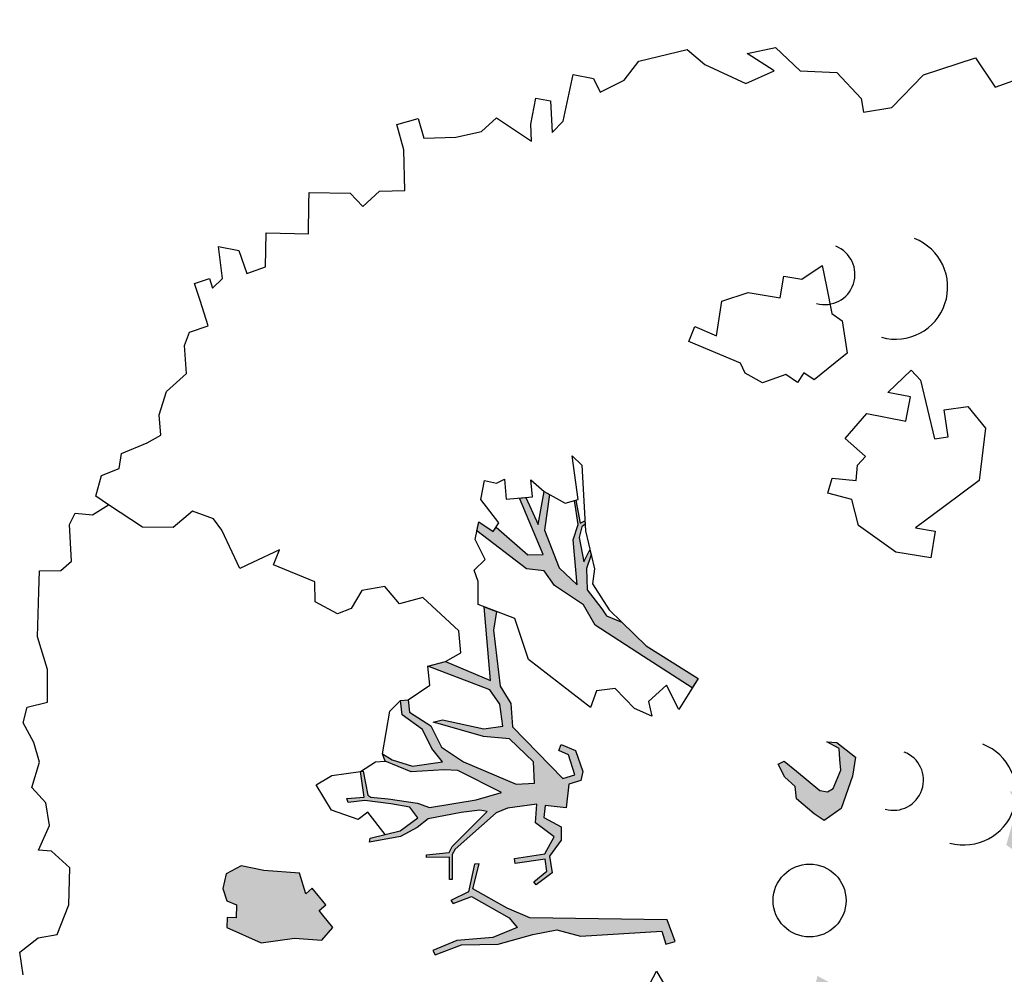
# Model space of a CAD drawing. Header units: feet. Extents: x 1377751 to 1381179, y 448542 to 452320.
# Tile 42 of 135: x 1377929 to 1377942, y 449057 to 449070. Entities that reach past the tile are written whole.
import ezdxf

# ---------------------------------------------------------------- set-up
doc = ezdxf.new("R2010")
doc.units = ezdxf.units.FT
doc.header["$MEASUREMENT"] = 0
for name, color, linetype in [('MA- HONEY LOCUST TREE', 3, 'Continuous'), ('TREE', 3, 'Continuous'), ('VG_P_Cells', 3, 'Continuous')]:
    doc.layers.add(name, color=color, linetype=linetype)

# ---------------------------------------------------------------- blocks, each defined once
blk = doc.blocks.new('HONEY LOCUST')
at = {"layer": 'MA- HONEY LOCUST TREE'}
h = blk.add_hatch(color=256, dxfattribs=at)
h.dxf.hatch_style = 1
edge = h.paths.add_edge_path()
edge.add_line((-0.074, -1.867), (-0.35, -3.729))
edge.add_line((-0.35, -3.729), (-0.52, -4.017))
edge.add_line((-0.52, -4.017), (-0.848, -4.448))
edge.add_line((-0.848, -4.448), (-1.173, -4.317))
edge.add_line((-1.173, -4.317), (-1.18, -4.383))
edge.add_line((-1.18, -4.383), (-0.814, -4.514))
edge.add_line((-0.814, -4.514), (-0.728, -4.771))
edge.add_line((-0.728, -4.771), (-0.682, -4.746))
edge.add_line((-0.682, -4.746), (-0.744, -4.483))
edge.add_line((-0.744, -4.483), (-0.385, -4.008))
edge.add_line((-0.385, -4.008), (-0.24, -3.918))
edge.add_line((-0.24, -3.918), (-0.149, -4.267))
edge.add_line((-0.149, -4.267), (-0.175, -4.763))
edge.add_line((-0.175, -4.763), (-0.08, -5.104))
edge.add_line((-0.08, -5.104), (-0.016, -5.084))
edge.add_line((-0.016, -5.084), (-0.105, -4.708))
edge.add_line((-0.105, -4.708), (-0.049, -4.207))
edge.add_line((-0.049, -4.207), (-0.118, -3.719))
edge.add_line((-0.118, -3.719), (-0.135, -3.383))
edge.add_line((-0.135, -3.383), (-0.006, -3.071))
edge.add_line((-0.006, -3.071), (0.071, -1.959))
edge.add_line((0.071, -1.959), (0.257, -1.927))
edge.add_line((0.257, -1.927), (0.234, -1.797))
edge.add_line((0.234, -1.797), (-0.074, -1.867))
edge = h.paths.add_edge_path()
edge.add_line((-4.328, -3.7), (-3.551, -3.71))
edge.add_line((-3.551, -3.71), (-3.297, -3.598))
edge.add_line((-3.297, -3.598), (-2.977, -3.617))
edge.add_line((-2.977, -3.617), (-2.183, -3.028))
edge.add_line((-2.183, -3.028), (-2.214, -2.855))
edge.add_line((-2.214, -2.855), (-2.496, -2.906))
edge.add_line((-2.496, -2.906), (-2.571, -3.031))
edge.add_line((-2.571, -3.031), (-2.647, -2.986))
edge.add_line((-2.647, -2.986), (-2.54, -2.806))
edge.add_line((-2.54, -2.806), (-2.242, -2.743))
edge.add_line((-2.242, -2.743), (-2.126, -2.787))
edge.add_line((-2.126, -2.787), (-2.098, -2.955))
edge.add_line((-2.098, -2.955), (-1.777, -3.035))
edge.add_line((-1.777, -3.035), (-1.847, -3.317))
edge.add_line((-1.847, -3.317), (-1.688, -3.357))
edge.add_line((-1.688, -3.357), (-1.528, -3.136))
edge.add_line((-1.528, -3.136), (-1.348, -3.16))
edge.add_line((-1.348, -3.16), (-1.152, -3.348))
edge.add_line((-1.152, -3.348), (-0.923, -3.344))
edge.add_line((-0.923, -3.344), (-0.787, -3.584))
edge.add_line((-0.787, -3.584), (-0.831, -3.609))
edge.add_line((-0.831, -3.609), (-0.953, -3.41))
edge.add_line((-0.953, -3.41), (-1.121, -3.412))
edge.add_line((-1.121, -3.412), (-1.115, -3.828))
edge.add_line((-1.115, -3.828), (-1.184, -3.829))
edge.add_line((-1.184, -3.829), (-1.19, -3.407))
edge.add_line((-1.19, -3.407), (-1.407, -3.252))
edge.add_line((-1.407, -3.252), (-1.565, -3.412))
edge.add_line((-1.565, -3.412), (-1.631, -3.479))
edge.add_line((-1.631, -3.479), (-1.881, -3.427))
edge.add_line((-1.881, -3.427), (-1.882, -3.834))
edge.add_line((-1.882, -3.834), (-1.836, -3.995))
edge.add_line((-1.836, -3.995), (-1.416, -4.617))
edge.add_line((-1.416, -4.617), (-1.35, -4.671))
edge.add_line((-1.35, -4.671), (-1.012, -4.713))
edge.add_line((-1.012, -4.713), (-1.017, -4.75))
edge.add_line((-1.017, -4.75), (-1.318, -4.712))
edge.add_line((-1.318, -4.712), (-1.357, -5.022))
edge.add_line((-1.357, -5.022), (-1.393, -5.017))
edge.add_line((-1.393, -5.017), (-1.385, -4.708))
edge.add_line((-1.385, -4.708), (-1.459, -4.653))
edge.add_line((-1.459, -4.653), (-1.871, -4.116))
edge.add_line((-1.871, -4.116), (-1.902, -4.214))
edge.add_line((-1.902, -4.214), (-1.907, -4.471))
edge.add_line((-1.907, -4.471), (-1.881, -4.93))
edge.add_line((-1.881, -4.93), (-1.783, -5.095))
edge.add_line((-1.783, -5.095), (-1.689, -5.337))
edge.add_line((-1.689, -5.337), (-1.67, -5.769))
edge.add_line((-1.67, -5.769), (-1.722, -5.754))
edge.add_line((-1.722, -5.754), (-1.767, -5.331))
edge.add_line((-1.767, -5.331), (-1.911, -5.069))
edge.add_line((-1.911, -5.069), (-2.073, -5.157))
edge.add_line((-2.073, -5.157), (-2.153, -5.409))
edge.add_line((-2.153, -5.409), (-2.243, -5.757))
edge.add_line((-2.243, -5.757), (-2.246, -5.987))
edge.add_line((-2.246, -5.987), (-2.304, -5.997))
edge.add_line((-2.304, -5.997), (-2.291, -5.762))
edge.add_line((-2.291, -5.762), (-2.646, -5.766))
edge.add_line((-2.646, -5.766), (-2.646, -5.729))
edge.add_line((-2.646, -5.729), (-2.311, -5.706))
edge.add_line((-2.311, -5.706), (-2.278, -5.67))
edge.add_line((-2.278, -5.67), (-2.222, -5.437))
edge.add_line((-2.222, -5.437), (-2.11, -5.047))
edge.add_line((-2.11, -5.047), (-2.029, -4.89))
edge.add_line((-2.029, -4.89), (-2.051, -4.242))
edge.add_line((-2.051, -4.242), (-2.105, -3.886))
edge.add_line((-2.105, -3.886), (-2.483, -4.439))
edge.add_line((-2.483, -4.439), (-2.516, -4.623))
edge.add_line((-2.516, -4.623), (-2.551, -5.076))
edge.add_line((-2.551, -5.076), (-2.74, -5.411))
edge.add_line((-2.74, -5.411), (-2.844, -5.435))
edge.add_line((-2.844, -5.435), (-2.746, -5.315))
edge.add_line((-2.746, -5.315), (-2.623, -5.049))
edge.add_line((-2.623, -5.049), (-2.627, -4.631))
edge.add_line((-2.627, -4.631), (-2.831, -4.752))
edge.add_line((-2.831, -4.752), (-3.106, -4.845))
edge.add_line((-3.106, -4.845), (-3.342, -5.097))
edge.add_line((-3.342, -5.097), (-3.537, -5.09))
edge.add_line((-3.537, -5.09), (-3.533, -4.986))
edge.add_line((-3.533, -4.986), (-3.365, -4.992))
edge.add_line((-3.365, -4.992), (-3.139, -4.727))
edge.add_line((-3.139, -4.727), (-2.828, -4.621))
edge.add_line((-2.828, -4.621), (-2.591, -4.346))
edge.add_line((-2.591, -4.346), (-2.192, -3.672))
edge.add_line((-2.192, -3.672), (-2.171, -3.422))
edge.add_line((-2.171, -3.422), (-2.463, -3.397))
edge.add_line((-2.463, -3.397), (-2.819, -3.681))
edge.add_line((-2.819, -3.681), (-2.901, -4.03))
edge.add_line((-2.901, -4.03), (-3.13, -4.562))
edge.add_line((-3.13, -4.562), (-3.184, -4.688))
edge.add_line((-3.184, -4.688), (-3.2, -4.558))
edge.add_line((-3.2, -4.558), (-3.004, -4.012))
edge.add_line((-3.004, -4.012), (-3.004, -3.748))
edge.add_line((-3.004, -3.748), (-3.308, -3.748))
edge.add_line((-3.308, -3.748), (-3.52, -3.86))
edge.add_line((-3.52, -3.86), (-3.955, -4.657))
edge.add_line((-3.955, -4.657), (-3.989, -4.411))
edge.add_line((-3.989, -4.411), (-3.646, -3.834))
edge.add_line((-3.646, -3.834), (-4.66, -3.783))
edge.add_line((-4.66, -3.783), (-4.574, -3.625))
edge.add_line((-4.574, -3.625), (-4.328, -3.7))
edge = h.paths.add_edge_path()
edge.add_line((-2.206, 0.627), (-2.178, 0.765))
edge.add_line((-2.178, 0.765), (-1.943, 0.991))
edge.add_line((-1.943, 0.991), (-1.689, 0.913))
edge.add_line((-1.689, 0.913), (-1.273, 0.7))
edge.add_line((-1.273, 0.7), (-1.139, 0.447))
edge.add_line((-1.139, 0.447), (-1.246, 0.324))
edge.add_line((-1.246, 0.324), (-1.482, 0.112))
edge.add_line((-1.482, 0.112), (-1.654, 0.117))
edge.add_line((-1.654, 0.117), (-1.798, -0.009))
edge.add_line((-1.798, -0.009), (-1.988, -0.074))
edge.add_line((-1.988, -0.074), (-2.018, 0.014))
edge.add_line((-2.018, 0.014), (-1.858, 0.163))
edge.add_line((-1.858, 0.163), (-1.555, 0.445))
edge.add_line((-1.555, 0.445), (-1.524, 0.546))
edge.add_line((-1.524, 0.546), (-1.556, 0.63))
edge.add_line((-1.556, 0.63), (-1.794, 0.766))
edge.add_line((-1.794, 0.766), (-1.942, 0.775))
edge.add_line((-1.942, 0.775), (-2.093, 0.784))
edge.add_line((-2.093, 0.784), (-2.206, 0.627))
edge = h.paths.add_edge_path()
edge.add_line((0.961, 0.076), (1.125, 0.303))
edge.add_line((1.125, 0.303), (1.497, 0.09))
edge.add_line((1.497, 0.09), (1.752, -0.111))
edge.add_line((1.752, -0.111), (1.752, -0.274))
edge.add_line((1.752, -0.274), (1.499, -0.274))
edge.add_line((1.499, -0.274), (1.304, -0.064))
edge.add_line((1.304, -0.064), (1.344, -0.301))
edge.add_line((1.344, -0.301), (1.259, -0.347))
edge.add_line((1.259, -0.347), (1.202, -0.012))
edge.add_line((1.202, -0.012), (0.961, 0.076))
edge = h.paths.add_edge_path()
edge.add_line((2.601, 0.256), (2.739, 0.373))
edge.add_line((2.739, 0.373), (3.255, 0.433))
edge.add_line((3.255, 0.433), (3.502, 0.411))
edge.add_line((3.502, 0.411), (3.621, 0.45))
edge.add_line((3.621, 0.45), (3.589, 0.503))
edge.add_line((3.589, 0.503), (3.492, 0.445))
edge.add_line((3.492, 0.445), (3.305, 0.476))
edge.add_line((3.305, 0.476), (3.362, 0.57))
edge.add_line((3.362, 0.57), (3.752, 0.703))
edge.add_line((3.752, 0.703), (3.96, 0.827))
edge.add_line((3.96, 0.827), (4.041, 0.843))
edge.add_line((4.041, 0.843), (3.91, 0.86))
edge.add_line((3.91, 0.86), (3.555, 0.73))
edge.add_line((3.555, 0.73), (3.297, 0.667))
edge.add_line((3.297, 0.667), (3.116, 0.622))
edge.add_line((3.116, 0.622), (2.76, 0.581))
edge.add_line((2.76, 0.581), (2.601, 0.256))
edge = h.paths.add_edge_path()
edge.add_line((-1.204, 3.024), (-1.081, 3.28))
edge.add_line((-1.081, 3.28), (-1.122, 4.089))
edge.add_line((-1.122, 4.089), (-1.614, 4.744))
edge.add_line((-1.614, 4.744), (-2.16, 4.886))
edge.add_line((-2.16, 4.886), (-2.151, 4.976))
edge.add_line((-2.151, 4.976), (-2.008, 4.962))
edge.add_line((-2.008, 4.962), (-1.855, 4.901))
edge.add_line((-1.855, 4.901), (-1.66, 4.86))
edge.add_line((-1.66, 4.86), (-1.606, 4.881))
edge.add_line((-1.606, 4.881), (-1.494, 4.788))
edge.add_line((-1.494, 4.788), (-1.44, 4.69))
edge.add_line((-1.44, 4.69), (-1.215, 4.489))
edge.add_line((-1.215, 4.489), (-1.237, 4.87))
edge.add_line((-1.237, 4.87), (-1.178, 5.189))
edge.add_line((-1.178, 5.189), (-1.09, 5.173))
edge.add_line((-1.09, 5.173), (-1.082, 4.487))
edge.add_line((-1.082, 4.487), (-0.883, 4.082))
edge.add_line((-0.883, 4.082), (-0.864, 3.491))
edge.add_line((-0.864, 3.491), (-0.771, 3.242))
edge.add_line((-0.771, 3.242), (-0.595, 3.213))
edge.add_line((-0.595, 3.213), (-0.462, 3.482))
edge.add_line((-0.462, 3.482), (-0.372, 4.13))
edge.add_line((-0.372, 4.13), (-0.498, 4.612))
edge.add_line((-0.498, 4.612), (-0.463, 4.56))
edge.add_line((-0.463, 4.56), (-0.198, 4.737))
edge.add_line((-0.198, 4.737), (-0.041, 5.026))
edge.add_line((-0.041, 5.026), (0.016, 4.995))
edge.add_line((0.016, 4.995), (-0.208, 4.582))
edge.add_line((-0.208, 4.582), (-0.259, 4.383))
edge.add_line((-0.259, 4.383), (-0.196, 4.041))
edge.add_line((-0.196, 4.041), (-0.202, 3.561))
edge.add_line((-0.202, 3.561), (-0.277, 3.424))
edge.add_line((-0.277, 3.424), (-0.342, 3.024))
edge.add_line((-0.342, 3.024), (-0.477, 2.88))
edge.add_line((-0.477, 2.88), (-0.989, 3.103))
edge.add_line((-0.989, 3.103), (-1.204, 3.024))
edge = h.paths.add_edge_path()
edge.add_line((-3.183, -1.103), (-3.697, -1.708))
edge.add_line((-3.697, -1.708), (-4.208, -2.309))
edge.add_line((-4.208, -2.309), (-4.508, -2.432))
edge.add_line((-4.508, -2.432), (-4.824, -2.791))
edge.add_line((-4.824, -2.791), (-5.042, -2.903))
edge.add_line((-5.042, -2.903), (-5.101, -3.141))
edge.add_line((-5.101, -3.141), (-5.708, -3.746))
edge.add_line((-5.708, -3.746), (-5.824, -3.705))
edge.add_line((-5.824, -3.705), (-5.667, -3.526))
edge.add_line((-5.667, -3.526), (-5.72, -3.479))
edge.add_line((-5.72, -3.479), (-5.29, -3.097))
edge.add_line((-5.29, -3.097), (-5.263, -2.889))
edge.add_line((-5.263, -2.889), (-6.076, -3.109))
edge.add_line((-6.076, -3.109), (-6.072, -3.022))
edge.add_line((-6.072, -3.022), (-5.684, -2.901))
edge.add_line((-5.684, -2.901), (-6.12, -2.76))
edge.add_line((-6.12, -2.76), (-6.071, -2.695))
edge.add_line((-6.071, -2.695), (-5.592, -2.828))
edge.add_line((-5.592, -2.828), (-5.056, -2.696))
edge.add_line((-5.056, -2.696), (-4.789, -2.481))
edge.add_line((-4.789, -2.481), (-5.409, -2.452))
edge.add_line((-5.409, -2.452), (-5.608, -2.357))
edge.add_line((-5.608, -2.357), (-5.941, -2.366))
edge.add_line((-5.941, -2.366), (-5.944, -2.344))
edge.add_line((-5.944, -2.344), (-5.626, -2.33))
edge.add_line((-5.626, -2.33), (-5.647, -2.26))
edge.add_line((-5.647, -2.26), (-5.601, -2.264))
edge.add_line((-5.601, -2.264), (-5.571, -2.313))
edge.add_line((-5.571, -2.313), (-5.433, -2.367))
edge.add_line((-5.433, -2.367), (-5.09, -2.348))
edge.add_line((-5.09, -2.348), (-5.243, -2.244))
edge.add_line((-5.243, -2.244), (-5.172, -2.237))
edge.add_line((-5.172, -2.237), (-4.995, -2.325))
edge.add_line((-4.995, -2.325), (-4.706, -2.353))
edge.add_line((-4.706, -2.353), (-4.42, -2.191))
edge.add_line((-4.42, -2.191), (-4.318, -2.138))
edge.add_line((-4.318, -2.138), (-4.203, -1.943))
edge.add_line((-4.203, -1.943), (-3.837, -1.654))
edge.add_line((-3.837, -1.654), (-3.298, -1.008))
edge.add_line((-3.298, -1.008), (-3.183, -1.103))
h = blk.add_hatch(color=256, dxfattribs=at)
edge = h.paths.add_edge_path()
edge.add_line((-0.575, -6.422), (-0.761, -6.537))
edge.add_line((-0.761, -6.537), (-0.831, -6.58))
edge.add_line((-0.831, -6.58), (-0.896, -6.476))
edge.add_line((-0.896, -6.476), (-1.146, -6.631))
edge.add_line((-1.146, -6.631), (-1.084, -6.731))
edge.add_line((-1.084, -6.731), (-1.373, -6.777))
edge.add_line((-1.373, -6.777), (-1.474, -7.258))
edge.add_line((-1.474, -7.258), (-1.58, -7.558))
edge.add_line((-1.58, -7.558), (-1.497, -7.777))
edge.add_line((-1.497, -7.777), (-1.305, -7.848))
edge.add_line((-1.305, -7.848), (-1.13, -7.816))
edge.add_line((-1.13, -7.816), (-1.058, -7.689))
edge.add_line((-1.058, -7.689), (-0.883, -7.717))
edge.add_line((-0.883, -7.717), (-0.902, -7.843))
edge.add_line((-0.902, -7.843), (-0.768, -7.864))
edge.add_line((-0.768, -7.864), (-0.498, -7.426))
edge.add_line((-0.498, -7.426), (-0.498, -6.965))
edge.add_line((-0.498, -6.965), (-0.421, -6.598))
edge.add_line((-0.421, -6.598), (-0.575, -6.422))
for p, q in [((-10.802, 4.104, 17.496), (-10.93, 4.713, 17.496)), ((-11.233, 3.889, 17.496), (-10.802, 4.104, 17.496)), ((-11.099, 3.151, 17.496), (-11.233, 3.889, 17.496)), ((-6.509, 3.152, 17.496), (-6.182, 3.355, 17.496)), ((-6.182, 3.355, 17.496), (-5.482, 3.173, 17.496)), ((-10.71, 2.659, 17.496), (-11.099, 3.151, 17.496)), ((-6.507, 2.826, 17.496), (-6.509, 3.152, 17.496)), ((-5.482, 3.173, 17.496), (-5.188, 2.646, 17.496)), ((-6.132, 2.828, 17.496), (-6.507, 2.826, 17.496)), ((-6.13, 2.64, 17.496), (-6.132, 2.828, 17.496)), ((-10.697, 2.267, 17.496), (-10.71, 2.659, 17.496)), ((-6.95, 2.557, 17.496), (-6.13, 2.64, 17.496)), ((-5.188, 2.646, 17.496), (-4.951, 2.222, 17.496)), ((-7.103, 2.446, 17.496), (-6.95, 2.557, 17.496)), ((-6.844, 2.089, 17.496), (-7.103, 2.446, 17.496)), ((-4.951, 2.222, 17.496), (-4.873, 2.483, 17.496)), ((-4.873, 2.483, 17.496), (-4.518, 2.377, 17.496)), ((-6.743, 2.391, 17.496), (-6.844, 2.089, 17.496)), ((-6.422, 2.284, 17.496), (-6.743, 2.391, 17.496)), ((-4.518, 2.377, 17.496), (-4.659, 1.91, 17.496)), ((-11.284, 1.978, 17.496), (-10.889, 2.261, 17.496)), ((-10.889, 2.261, 17.496), (-10.697, 2.267, 17.496)), ((-6.595, 1.768, 17.496), (-6.422, 2.284, 17.496)), ((-11.376, 1.48, 17.496), (-11.284, 1.978, 17.496)), ((-4.659, 1.91, 17.496), (-5.086, 1.449, 17.496)), ((-6.293, 1.426, 17.496), (-6.595, 1.768, 17.496)), ((-6.017, 1.668, 17.496), (-6.293, 1.426, 17.496)), ((-6.016, 1.669, 17.496), (-6.017, 1.668, 17.496)), ((-5.908, 1.547, 17.496), (-6.016, 1.669, 17.496)), ((-8.017, 1.473, 17.496), (-7.899, 1.599, 17.496)), ((-7.899, 1.599, 17.496), (-7.453, 1.609, 17.496)), ((-7.453, 1.609, 17.496), (-7.342, 1.427, 17.496)), ((-5.705, 1.5, 17.496), (-5.908, 1.547, 17.496)), ((-5.781, 1.177, 17.496), (-5.705, 1.5, 17.496)), ((-11.737, 1.188, 17.496), (-11.376, 1.48, 17.496)), ((-8.689, 1.427, 17.496), (-8.395, 1.447, 17.496)), ((-8.541, 1.129, 17.496), (-8.689, 1.427, 17.496)), ((-8.395, 1.447, 17.496), (-8.017, 1.473, 17.496)), ((-7.342, 1.427, 17.496), (-7.148, 1.11, 17.496)), ((-5.452, 1.408, 17.496), (-5.584, 1.094, 17.496)), ((-5.086, 1.449, 17.496), (-5.452, 1.408, 17.496)), ((-11.707, 0.793, 17.496), (-11.737, 1.188, 17.496)), ((-11.423, 1.128, 17.496), (-11.707, 0.793, 17.496)), ((-11.301, 0.722, 17.496), (-11.423, 1.128, 17.496)), ((-8.615, 0.89, 17.496), (-8.541, 1.129, 17.496)), ((-7.148, 1.11, 17.496), (-7.261, 0.982, 17.496)), ((-5.584, 1.094, 17.496), (-5.781, 1.177, 17.496)), ((-7.261, 0.982, 17.496), (-7.145, 0.88, 17.496)), ((-2.178, 0.765, 17.496), (-1.943, 0.991, 17.496)), ((-1.943, 0.991, 17.496), (-1.689, 0.913, 17.496)), ((-8.324, 0.799, 17.496), (-8.615, 0.89, 17.496)), ((-7.145, 0.88, 17.496), (-7.271, 0.736, 17.496)), ((-1.689, 0.913, 17.496), (-1.273, 0.7, 17.496)), ((-11.636, 0.196, 17.496), (-11.301, 0.722, 17.496)), ((-8.456, 0.374, 17.496), (-8.324, 0.799, 17.496)), ((-7.271, 0.736, 17.496), (-7.2, 0.405, 17.496)), ((-2.093, 0.784, 17.496), (-2.206, 0.627, 17.496)), ((-2.206, 0.627, 17.496), (-2.178, 0.765, 17.496)), ((-1.942, 0.775, 17.496), (-2.093, 0.784, 17.496)), ((-1.794, 0.766, 17.496), (-1.942, 0.775, 17.496)), ((-1.556, 0.63, 17.496), (-1.794, 0.766, 17.496)), ((-1.273, 0.7, 17.496), (-1.139, 0.447, 17.496)), ((-1.524, 0.546, 17.496), (-1.556, 0.63, 17.496)), ((-1.555, 0.445, 17.496), (-1.524, 0.546, 17.496)), ((-1.858, 0.163, 17.496), (-1.555, 0.445, 17.496)), ((-1.139, 0.447, 17.496), (-1.246, 0.324, 17.496)), ((-8.385, 0, 17.496), (-8.456, 0.374, 17.496)), ((-7.2, 0.405, 17.496), (-7.366, 0.188, 17.496)), ((-1.246, 0.324, 17.496), (-1.482, 0.112, 17.496)), ((-11.869, -0.017, 17.496), (-11.636, 0.196, 17.496)), ((-7.511, 0.139, 17.496), (-7.899, -0.523, 17.496)), ((-7.366, 0.188, 17.496), (-7.511, 0.139, 17.496)), ((-2.018, 0.014, 17.496), (-1.858, 0.163, 17.496)), ((-7.925, -0.134, 17.496), (-8.385, 0, 17.496)), ((-1.988, -0.074, 17.496), (-2.018, 0.014, 17.496)), ((-1.654, 0.117, 17.496), (-1.798, -0.009, 17.496)), ((-1.482, 0.112, 17.496), (-1.654, 0.117, 17.496)), ((-11.798, -0.695, 17.496), (-11.869, -0.017, 17.496)), ((-8.088, -0.413, 17.496), (-7.925, -0.134, 17.496)), ((-1.798, -0.009, 17.496), (-1.988, -0.074, 17.496)), ((-7.899, -0.523, 17.496), (-8.088, -0.413, 17.496)), ((-11.569, -0.929, 17.496), (-11.798, -0.695, 17.496)), ((-11.448, -1.274, 17.496), (-11.569, -0.929, 17.496)), ((-3.837, -1.654, 17.496), (-3.298, -1.008, 17.496)), ((-3.837, -1.654, 17.496), (-3.298, -1.008, 17.496)), ((-3.298, -1.008, 17.496), (-2.911, -1.326, 17.496)), ((-3.298, -1.008, 17.496), (-3.183, -1.103, 17.496)), ((-3.183, -1.103, 17.496), (-3.697, -1.708, 17.496)), ((-3.183, -1.103, 17.496), (-3.183, -1.103, 17.496)), ((-11.739, -1.609, 17.496), (-11.644, -1.343, 17.496)), ((-11.644, -1.343, 17.496), (-11.448, -1.274, 17.496)), ((-2.911, -1.326, 17.496), (-3.264, -1.447, 17.496)), ((-3.264, -1.447, 17.496), (-3.074, -1.722, 17.496)), ((-11.119, -1.83, 17.496), (-11.739, -1.609, 17.496)), ((-4.391, -2.092, 17.496), (-3.837, -1.654, 17.496)), ((-3.697, -1.708, 17.496), (-4.208, -2.309, 17.496)), ((-4.203, -1.943, 17.496), (-3.837, -1.654, 17.496)), ((-3.074, -1.722, 17.496), (-2.868, -1.705, 17.496)), ((-2.868, -1.705, 17.496), (-3.006, -1.928, 17.496)), ((-10.985, -2.002, 17.496), (-11.119, -1.83, 17.496)), ((-0.074, -1.867, 17.496), (-0.35, -3.729, 17.496)), ((0.234, -1.797, 17.496), (-0.074, -1.867, 17.496)), ((-0.074, -1.867, 17.496), (-0.074, -1.867, 17.496)), ((0.257, -1.927, 17.496), (0.234, -1.797, 17.496)), ((-11.483, -2.162, 17.496), (-11.419, -1.966, 17.496)), ((-11.419, -1.966, 17.496), (-10.985, -2.002, 17.496)), ((-4.318, -2.138, 17.496), (-4.203, -1.943, 17.496)), ((-3.006, -1.928, 17.496), (-3.315, -2.152, 17.496)), ((-0.006, -3.071, 17.496), (0.071, -1.959, 17.496)), ((0.071, -1.959, 17.496), (0.257, -1.927, 17.496)), ((0.606, -2.104, 17.496), (0.932, -1.965, 17.496)), ((-4.778, -2.272, 17.496), (-4.391, -2.092, 17.496)), ((-4.42, -2.191, 17.496), (-4.318, -2.138, 17.496)), ((-3.315, -2.152, 17.496), (-3.315, -2.41, 17.496)), ((0.835, -2.266, 17.496), (0.606, -2.104, 17.496)), ((-11.136, -2.275, 17.496), (-11.483, -2.162, 17.496)), ((-10.908, -2.299, 17.496), (-11.136, -2.275, 17.496)), ((-6.553, -2.317, 17.496), (-6.411, -2.201, 17.496)), ((-6.411, -2.201, 17.496), (-5.509, -2.271, 17.496)), ((-5.626, -2.33, 17.496), (-5.647, -2.26, 17.496)), ((-5.647, -2.26, 17.496), (-5.601, -2.264, 17.496)), ((-5.601, -2.264, 17.496), (-5.571, -2.313, 17.496)), ((-5.509, -2.271, 17.496), (-4.978, -2.217, 17.496)), ((-5.243, -2.244, 17.496), (-5.172, -2.237, 17.496)), ((-5.09, -2.348, 17.496), (-5.243, -2.244, 17.496)), ((-5.172, -2.237, 17.496), (-4.995, -2.325, 17.496)), ((-4.978, -2.217, 17.496), (-4.778, -2.272, 17.496)), ((-4.706, -2.353, 17.496), (-4.42, -2.191, 17.496)), ((-11.285, -2.732, 17.496), (-10.908, -2.299, 17.496)), ((-5.949, -2.311, 17.496), (-6.553, -2.317, 17.496)), ((-5.922, -2.498, 17.496), (-5.949, -2.311, 17.496)), ((-5.944, -2.344, 17.496), (-5.626, -2.33, 17.496)), ((-5.941, -2.366, 17.496), (-5.944, -2.344, 17.496)), ((-5.608, -2.357, 17.496), (-5.941, -2.366, 17.496)), ((-5.409, -2.452, 17.496), (-5.608, -2.357, 17.496)), ((-5.571, -2.313, 17.496), (-5.433, -2.367, 17.496)), ((-5.433, -2.367, 17.496), (-5.09, -2.348, 17.496)), ((-4.995, -2.325, 17.496), (-4.706, -2.353, 17.496)), ((-4.208, -2.309, 17.496), (-4.508, -2.432, 17.496)), ((-3.315, -2.41, 17.496), (-3.1, -2.521, 17.496)), ((-6.12, -2.76, 17.496), (-5.922, -2.498, 17.496)), ((-4.789, -2.481, 17.496), (-5.409, -2.452, 17.496)), ((-5.056, -2.696, 17.496), (-4.789, -2.481, 17.496)), ((-4.508, -2.432, 17.496), (-4.824, -2.791, 17.496)), ((-3.1, -2.521, 17.496), (-3.866, -3.278, 17.496)), ((-6.12, -2.76, 17.496), (-6.071, -2.695, 17.496)), ((-6.071, -2.695, 17.496), (-5.592, -2.828, 17.496)), ((-5.592, -2.828, 17.496), (-5.056, -2.696, 17.496)), ((-11.126, -2.959, 17.496), (-11.285, -2.732, 17.496)), ((-6.302, -2.92, 17.496), (-6.12, -2.76, 17.496)), ((-5.684, -2.901, 17.496), (-6.12, -2.76, 17.496)), ((-4.824, -2.791, 17.496), (-5.042, -2.903, 17.496)), ((-2.647, -2.986, 17.496), (-2.54, -2.806, 17.496)), ((-2.54, -2.806, 17.496), (-2.242, -2.743, 17.496)), ((-2.242, -2.743, 17.496), (-2.126, -2.787, 17.496)), ((-2.126, -2.787, 17.496), (-2.098, -2.955, 17.496)), ((-11.095, -3.317, 17.496), (-11.126, -2.959, 17.496)), ((-6.069, -2.929, 17.496), (-6.302, -2.92, 17.496)), ((-6.083, -3.289, 17.496), (-6.069, -2.929, 17.496)), ((-5.263, -2.889, 17.496), (-6.076, -3.109, 17.496)), ((-6.072, -3.022, 17.496), (-5.684, -2.901, 17.496)), ((-5.29, -3.097, 17.496), (-5.263, -2.889, 17.496)), ((-5.042, -2.903, 17.496), (-5.101, -3.141, 17.496)), ((-2.496, -2.906, 17.496), (-2.571, -3.031, 17.496)), ((-2.214, -2.855, 17.496), (-2.496, -2.906, 17.496)), ((-2.183, -3.028, 17.496), (-2.214, -2.855, 17.496)), ((-2.098, -2.955, 17.496), (-1.777, -3.035, 17.496)), ((-6.076, -3.109, 17.496), (-6.072, -3.022, 17.496)), ((-5.72, -3.479, 17.496), (-5.29, -3.097, 17.496)), ((-2.977, -3.617, 17.496), (-2.183, -3.028, 17.496)), ((-2.571, -3.031, 17.496), (-2.647, -2.986, 17.496)), ((-1.777, -3.035, 17.496), (-1.847, -3.317, 17.496)), ((-0.135, -3.383, 17.496), (-0.006, -3.071, 17.496)), ((-5.101, -3.141, 17.496), (-5.708, -3.746, 17.496)), ((-1.688, -3.357, 17.496), (-1.528, -3.136, 17.496)), ((-1.528, -3.136, 17.496), (-1.348, -3.16, 17.496)), ((-1.348, -3.16, 17.496), (-1.152, -3.348, 17.496)), ((-11.142, -3.757, 17.496), (-11.095, -3.317, 17.496)), ((-6.321, -3.391, 17.496), (-6.361, -3.278, 17.496)), ((-6.361, -3.278, 17.496), (-6.083, -3.289, 17.496)), ((-3.866, -3.278, 17.496), (-4.444, -3.388, 17.496)), ((-1.847, -3.317, 17.496), (-1.688, -3.357, 17.496)), ((-1.407, -3.252, 17.496), (-1.565, -3.412, 17.496)), ((-1.19, -3.407, 17.496), (-1.407, -3.252, 17.496)), ((-1.152, -3.348, 17.496), (-0.923, -3.344, 17.496)), ((-0.923, -3.344, 17.496), (-0.787, -3.584, 17.496)), ((-6.376, -3.551, 17.496), (-6.321, -3.391, 17.496)), ((-5.774, -3.432, 17.496), (-6.128, -3.637, 17.496)), ((-5.667, -3.526, 17.496), (-5.774, -3.432, 17.496)), ((-5.667, -3.526, 17.496), (-5.72, -3.479, 17.496)), ((-4.444, -3.388, 17.496), (-4.703, -3.863, 17.496)), ((-2.463, -3.397, 17.496), (-2.819, -3.681, 17.496)), ((-2.171, -3.422, 17.496), (-2.463, -3.397, 17.496)), ((-2.192, -3.672, 17.496), (-2.171, -3.422, 17.496)), ((-1.881, -3.427, 17.496), (-1.882, -3.834, 17.496)), ((-1.631, -3.479, 17.496), (-1.881, -3.427, 17.496)), ((-1.565, -3.412, 17.496), (-1.631, -3.479, 17.496)), ((-1.184, -3.829, 17.496), (-1.19, -3.407, 17.496)), ((-0.953, -3.41, 17.496), (-1.121, -3.412, 17.496)), ((-1.121, -3.412, 17.496), (-1.115, -3.828, 17.496)), ((-0.831, -3.609, 17.496), (-0.953, -3.41, 17.496)), ((-0.118, -3.719, 17.496), (-0.135, -3.383, 17.496)), ((-6.128, -3.637, 17.496), (-6.376, -3.551, 17.496)), ((-5.824, -3.705, 17.496), (-5.667, -3.526, 17.496)), ((-5.824, -3.705, 17.496), (-5.667, -3.526, 17.496)), ((-4.66, -3.783, 17.496), (-4.574, -3.625, 17.496)), ((-4.574, -3.625, 17.496), (-4.328, -3.7, 17.496)), ((-3.551, -3.71, 17.496), (-3.297, -3.598, 17.496)), ((-3.297, -3.598, 17.496), (-2.977, -3.617, 17.496)), ((-0.787, -3.584, 17.496), (-0.831, -3.609, 17.496)), ((-11.418, -3.795, 17.496), (-11.142, -3.757, 17.496)), ((-5.592, -3.787, 17.496), (-5.824, -3.705, 17.496)), ((-5.708, -3.746, 17.496), (-5.824, -3.705, 17.496)), ((-5.303, -3.685, 17.496), (-5.592, -3.787, 17.496)), ((-5.178, -3.853, 17.496), (-5.303, -3.685, 17.496)), ((-4.328, -3.7, 17.496), (-3.551, -3.71, 17.496)), ((-4.328, -3.7, 17.496), (-4.328, -3.7, 17.496)), ((-3.308, -3.748, 17.496), (-3.52, -3.86, 17.496)), ((-3.004, -3.748, 17.496), (-3.308, -3.748, 17.496)), ((-3.004, -4.012, 17.496), (-3.004, -3.748, 17.496)), ((-2.819, -3.681, 17.496), (-2.901, -4.03, 17.496)), ((-2.591, -4.346, 17.496), (-2.192, -3.672, 17.496)), ((-0.35, -3.729, 17.496), (-0.52, -4.017, 17.496)), ((-0.049, -4.207, 17.496), (-0.118, -3.719, 17.496)), ((-11.377, -4.098, 17.496), (-11.418, -3.795, 17.496)), ((-5.015, -3.82, 17.496), (-5.178, -3.853, 17.496)), ((-4.703, -3.863, 17.496), (-5.015, -3.82, 17.496)), ((-3.646, -3.834, 17.496), (-4.66, -3.783, 17.496)), ((-3.989, -4.411, 17.496), (-3.646, -3.834, 17.496)), ((-3.52, -3.86, 17.496), (-3.955, -4.657, 17.496)), ((-2.105, -3.886, 17.496), (-2.483, -4.439, 17.496)), ((-2.051, -4.242, 17.496), (-2.105, -3.886, 17.496)), ((-1.882, -3.834, 17.496), (-1.836, -3.995, 17.496)), ((-1.115, -3.828, 17.496), (-1.184, -3.829, 17.496)), ((-11.018, -4.049, 17.496), (-11.377, -4.098, 17.496)), ((-10.466, -4.11, 17.496), (-11.018, -4.049, 17.496)), ((-3.2, -4.558, 17.496), (-3.004, -4.012, 17.496)), ((-2.901, -4.03, 17.496), (-3.13, -4.562, 17.496)), ((-1.836, -3.995, 17.496), (-1.416, -4.617, 17.496)), ((-0.52, -4.017, 17.496), (-0.848, -4.448, 17.496)), ((-0.744, -4.483, 17.496), (-0.385, -4.008, 17.496)), ((-0.385, -4.008, 17.496), (-0.24, -3.918, 17.496)), ((-0.24, -3.918, 17.496), (-0.149, -4.267, 17.496)), ((-10.504, -4.455, 17.496), (-10.466, -4.11, 17.496)), ((-4.379, -4.175, 17.496), (-4.898, -4.603, 17.496)), ((-4.078, -4.184, 17.496), (-4.379, -4.175, 17.496)), ((-3.989, -4.411, 17.496), (-4.078, -4.184, 17.496)), ((-1.871, -4.116, 17.496), (-1.902, -4.214, 17.496)), ((-1.459, -4.653, 17.496), (-1.871, -4.116, 17.496)), ((-2.029, -4.89, 17.496), (-2.051, -4.242, 17.496)), ((-1.902, -4.214, 17.496), (-1.907, -4.471, 17.496)), ((-1.173, -4.317, 17.496), (-1.18, -4.383, 17.496)), ((-0.848, -4.448, 17.496), (-1.173, -4.317, 17.496)), ((-0.149, -4.267, 17.496), (-0.175, -4.763, 17.496)), ((-0.105, -4.708, 17.496), (-0.049, -4.207, 17.496)), ((-10.321, -4.707, 17.496), (-10.504, -4.455, 17.496)), ((-3.955, -4.657, 17.496), (-3.989, -4.411, 17.496)), ((-3.955, -4.657, 17.496), (-3.989, -4.411, 17.496)), ((-2.828, -4.621, 17.496), (-2.591, -4.346, 17.496)), ((-2.483, -4.439, 17.496), (-2.516, -4.623, 17.496)), ((-1.18, -4.383, 17.496), (-0.814, -4.514, 17.496)), ((-3.184, -4.688, 17.496), (-3.2, -4.558, 17.496)), ((-3.13, -4.562, 17.496), (-3.184, -4.688, 17.496)), ((-1.907, -4.471, 17.496), (-1.881, -4.93, 17.496)), ((-0.814, -4.514, 17.496), (-0.728, -4.771, 17.496)), ((-0.682, -4.746, 17.496), (-0.744, -4.483, 17.496)), ((-10.528, -4.858, 17.496), (-10.321, -4.707, 17.496)), ((-4.898, -4.603, 17.496), (-4.854, -4.93, 17.496)), ((-3.692, -4.665, 17.496), (-3.955, -4.657, 17.496)), ((-3.533, -4.986, 17.496), (-3.692, -4.665, 17.496)), ((-3.139, -4.727, 17.496), (-2.828, -4.621, 17.496)), ((-2.627, -4.631, 17.496), (-2.831, -4.752, 17.496)), ((-2.623, -5.049, 17.496), (-2.627, -4.631, 17.496)), ((-2.516, -4.623, 17.496), (-2.551, -5.076, 17.496)), ((-1.385, -4.708, 17.496), (-1.459, -4.653, 17.496)), ((-1.416, -4.617, 17.496), (-1.35, -4.671, 17.496)), ((-1.393, -5.017, 17.496), (-1.385, -4.708, 17.496)), ((-1.318, -4.712, 17.496), (-1.357, -5.022, 17.496)), ((-1.35, -4.671, 17.496), (-1.012, -4.713, 17.496)), ((-1.017, -4.75, 17.496), (-1.318, -4.712, 17.496)), ((-1.012, -4.713, 17.496), (-1.017, -4.75, 17.496)), ((-0.016, -5.084, 17.496), (-0.105, -4.708, 17.496)), ((-10.613, -5.412, 17.496), (-10.528, -4.858, 17.496)), ((-3.365, -4.992, 17.496), (-3.139, -4.727, 17.496)), ((-3.106, -4.845, 17.496), (-3.342, -5.097, 17.496)), ((-2.831, -4.752, 17.496), (-3.106, -4.845, 17.496)), ((-0.728, -4.771, 17.496), (-0.682, -4.746, 17.496)), ((-0.175, -4.763, 17.496), (-0.08, -5.104, 17.496)), ((-4.854, -4.93, 17.496), (-5.115, -5.1, 17.496)), ((-3.537, -5.09, 17.496), (-3.533, -4.986, 17.496)), ((-3.537, -5.09, 17.496), (-3.533, -4.986, 17.496)), ((-3.533, -4.986, 17.496), (-3.365, -4.992, 17.496)), ((-2.11, -5.047, 17.496), (-2.029, -4.89, 17.496)), ((-1.881, -4.93, 17.496), (-1.783, -5.095, 17.496)), ((-5.115, -5.1, 17.496), (-5.104, -5.417, 17.496)), ((-3.342, -5.097, 17.496), (-3.537, -5.09, 17.496)), ((-3.411, -5.258, 17.496), (-3.537, -5.09, 17.496)), ((-2.746, -5.315, 17.496), (-2.623, -5.049, 17.496)), ((-2.551, -5.076, 17.496), (-2.74, -5.411, 17.496)), ((-2.222, -5.437, 17.496), (-2.11, -5.047, 17.496)), ((-1.911, -5.069, 17.496), (-2.073, -5.157, 17.496)), ((-1.767, -5.331, 17.496), (-1.911, -5.069, 17.496)), ((-1.783, -5.095, 17.496), (-1.689, -5.337, 17.496)), ((-1.357, -5.022, 17.496), (-1.393, -5.017, 17.496)), ((-0.08, -5.104, 17.496), (-0.016, -5.084, 17.496)), ((-2.844, -5.435, 17.496), (-3.411, -5.258, 17.496)), ((-2.073, -5.157, 17.496), (-2.153, -5.409, 17.496)), ((-2.844, -5.435, 17.496), (-2.746, -5.315, 17.496)), ((-1.722, -5.754, 17.496), (-1.767, -5.331, 17.496)), ((-1.689, -5.337, 17.496), (-1.67, -5.769, 17.496)), ((-10.464, -5.435, 17.496), (-10.613, -5.412, 17.496)), ((-10.051, -5.498, 17.496), (-10.464, -5.435, 17.496)), ((-10.139, -6.07, 17.496), (-10.051, -5.498, 17.496)), ((-5.104, -5.417, 17.496), (-4.877, -5.598, 17.496)), ((-2.74, -5.411, 17.496), (-2.844, -5.435, 17.496)), ((-2.74, -5.411, 17.496), (-2.844, -5.435, 17.496)), ((-2.748, -5.543, 17.496), (-2.74, -5.411, 17.496)), ((-2.278, -5.67, 17.496), (-2.222, -5.437, 17.496)), ((-2.153, -5.409, 17.496), (-2.243, -5.757, 17.496)), ((-4.877, -5.598, 17.496), (-4.832, -5.79, 17.496)), ((-2.646, -5.766, 17.496), (-2.748, -5.543, 17.496)), ((-2.311, -5.706, 17.496), (-2.278, -5.67, 17.496)), ((-1.745, -5.543, 17.496), (-2.081, -5.739, 17.496)), ((-4.832, -5.79, 17.496), (-5.036, -6.073, 17.496)), ((-2.646, -5.729, 17.496), (-2.311, -5.706, 17.496)), ((-2.646, -5.766, 17.496), (-2.646, -5.729, 17.496)), ((-2.291, -5.762, 17.496), (-2.646, -5.766, 17.496)), ((-2.645, -6.159, 17.496), (-2.646, -5.766, 17.496)), ((-2.304, -5.997, 17.496), (-2.291, -5.762, 17.496)), ((-2.243, -5.757, 17.496), (-2.246, -5.987, 17.496)), ((-2.081, -5.739, 17.496), (-1.998, -5.882, 17.496)), ((-1.67, -5.769, 17.496), (-1.722, -5.754, 17.496)), ((-1.998, -5.882, 17.496), (-2.173, -6.23, 17.496)), ((-9.68, -6.14, 17.496), (-10.139, -6.07, 17.496)), ((-5.308, -6.039, 17.496), (-5.613, -6.571, 17.496)), ((-5.036, -6.073, 17.496), (-5.308, -6.039, 17.496)), ((-2.246, -5.987, 17.496), (-2.304, -5.997, 17.496)), ((-9.624, -6.406, 17.496), (-9.68, -6.14, 17.496)), ((-2.544, -6.391, 17.496), (-2.645, -6.159, 17.496)), ((-2.173, -6.23, 17.496), (-2.544, -6.391, 17.496)), ((-10.041, -6.741, 17.496), (-9.951, -6.475, 17.496)), ((-9.951, -6.475, 17.496), (-9.624, -6.406, 17.496)), ((-5.613, -6.571, 17.496), (-5.804, -6.462, 17.496)), ((-5.804, -6.462, 17.496), (-5.681, -6.854, 17.496)), ((-0.896, -6.476, 17.496), (-1.146, -6.631, 17.496)), ((-0.831, -6.58, 17.496), (-0.896, -6.476, 17.496)), ((-0.575, -6.422, 17.496), (-0.761, -6.537, 17.496)), ((-0.421, -6.598, 17.496), (-0.575, -6.422, 17.496)), ((-0.761, -6.537, 17.496), (-0.831, -6.58, 17.496)), ((-0.498, -6.965, 17.496), (-0.421, -6.598, 17.496)), ((-9.597, -6.747, 17.496), (-10.041, -6.741, 17.496)), ((-9.483, -6.899, 17.496), (-9.597, -6.747, 17.496)), ((-1.084, -6.731, 17.496), (-1.373, -6.777, 17.496)), ((-1.146, -6.631, 17.496), (-1.084, -6.731, 17.496)), ((-5.681, -6.854, 17.496), (-5.624, -7.038, 17.496)), ((-1.373, -6.777, 17.496), (-1.474, -7.258, 17.496)), ((-9.621, -6.925, 17.496), (-9.483, -6.899, 17.496)), ((-9.581, -7.137, 17.496), (-9.621, -6.925, 17.496)), ((-0.498, -7.426, 17.496), (-0.498, -6.965, 17.496)), ((-9.341, -7.092, 17.496), (-9.581, -7.137, 17.496)), ((-8.98, -7.025, 17.496), (-9.341, -7.092, 17.496)), ((-8.93, -7.29, 17.496), (-8.98, -7.025, 17.496)), ((-5.861, -7.112, 17.496), (-6.176, -7.21, 17.496)), ((-5.624, -7.038, 17.496), (-5.861, -7.112, 17.496)), ((-8.759, -7.386, 17.496), (-8.93, -7.29, 17.496)), ((-6.176, -7.21, 17.496), (-6.347, -7.304, 17.496)), ((-1.474, -7.258, 17.496), (-1.58, -7.558, 17.496)), ((-8.371, -7.41, 17.496), (-8.759, -7.386, 17.496)), ((-8.165, -7.714, 17.496), (-8.371, -7.41, 17.496)), ((-6.347, -7.304, 17.496), (-6.489, -7.575, 17.496)), ((-1.58, -7.558, 17.496), (-1.497, -7.777, 17.496)), ((-0.768, -7.864, 17.496), (-0.498, -7.426, 17.496)), ((-6.489, -7.575, 17.496), (-6.304, -7.867, 17.496)), ((-1.13, -7.816, 17.496), (-1.058, -7.689, 17.496)), ((-1.058, -7.689, 17.496), (-0.883, -7.717, 17.496)), ((-7.861, -7.853, 17.496), (-8.165, -7.714, 17.496)), ((-1.497, -7.777, 17.496), (-1.305, -7.848, 17.496)), ((-1.305, -7.848, 17.496), (-1.13, -7.816, 17.496)), ((-0.883, -7.717, 17.496), (-0.902, -7.843, 17.496)), ((-7.582, -7.87, 17.496), (-7.861, -7.853, 17.496)), ((-7.502, -8.067, 17.496), (-7.582, -7.87, 17.496)), ((-6.304, -7.867, 17.496), (-6.361, -8.286, 17.496)), ((-0.902, -7.843, 17.496), (-0.768, -7.864, 17.496)), ((-7.4, -8.435, 17.496), (-7.502, -8.067, 17.496)), ((-6.361, -8.286, 17.496), (-6.727, -8.706, 17.496)), ((-7.201, -8.495, 17.496), (-7.4, -8.435, 17.496)), ((-7.14, -8.748, 17.496), (-7.201, -8.495, 17.496)), ((-6.869, -8.863, 17.496), (-7.14, -8.748, 17.496)), ((-6.727, -8.706, 17.496), (-6.869, -8.863, 17.496)), ((-6.619, -8.94, 17.496), (-6.727, -8.706, 17.496)), ((-6.673, -9.174, 17.496), (-6.619, -8.94, 17.496)), ((-6.529, -9.27, 17.496), (-6.673, -9.174, 17.496)), ((-6.031, -9.312, 17.496), (-6.529, -9.27, 17.496)), ((-5.923, -9.474, 17.496), (-6.031, -9.312, 17.496)), ((-5.957, -9.763, 17.496), (-5.923, -9.474, 17.496)), ((-5.677, -9.81, 17.496), (-5.957, -9.763, 17.496)), ((-5.062, -9.911, 17.496), (-5.677, -9.81, 17.496)), ((-4.602, -9.835, 17.496), (-5.062, -9.911, 17.496)), ((-4.154, -9.894, 17.496), (-4.602, -9.835, 17.496)), ((-4.124, -10.178, 17.496), (-4.154, -9.894, 17.496)), ((-1.861, -9.888, 17.496), (-2.121, -10.111, 17.496)), ((-1.359, -9.97, 17.496), (-1.861, -9.888, 17.496)), ((-0.98, -10.181, 17.496), (-1.359, -9.97, 17.496)), ((-3.356, -10.112, 17.496), (-3.631, -10.154, 17.496)), ((-3.022, -10.261, 17.496), (-3.356, -10.112, 17.496)), ((-2.789, -10.1, 17.496), (-3.022, -10.261, 17.496)), ((-2.473, -10.089, 17.496), (-2.789, -10.1, 17.496)), ((-2.162, -10.285, 17.496), (-2.473, -10.089, 17.496)), ((-2.121, -10.111, 17.496), (-2.162, -10.285, 17.496)), ((-3.918, -10.261, 17.496), (-4.124, -10.178, 17.496)), ((-3.631, -10.154, 17.496), (-3.918, -10.261, 17.496)), ((-0.968, -10.447, 17.496), (-0.98, -10.181, 17.496)), ((-0.805, -10.724, 17.496), (-0.968, -10.447, 17.496)), ((-0.494, -10.717, 17.496), (-0.805, -10.724, 17.496))]:
    blk.add_line(p, q, dxfattribs=at)
blk.add_circle((-0.078, 0.106), 0.5, dxfattribs=at)
blk = doc.blocks.new('TREE - DECIDUOUS')
at = {"color": 0, "linetype": 'ByBlock'}
blk.add_arc((-0.003675, -0.008728), 0.002979, 149.7766, 324.2421, dxfattribs=at)
blk = doc.blocks.new('Bayberry')
at = {"layer": 'VG_P_Cells'}
for p, xscale, yscale, zscale in [((-0.003, -0.001, 839.961), 240, 240, 240), ((0.038, 0.013, 694.919), 138.9901895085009, 138.9901895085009, 138.9901895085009)]:
    blk.add_blockref('TREE - DECIDUOUS', p, dxfattribs=dict(at, xscale=xscale, yscale=yscale, zscale=zscale))
blk = doc.blocks.new('*U961')
at = {"layer": 'TREE', "rotation": 276.8144840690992}
blk.add_blockref('Bayberry', (0.029, 0.08, -767.44), dxfattribs=at)
blk = doc.blocks.new('*U962')
at = {"layer": 'VG_P_Cells', "color": 0, "linetype": 'ByBlock', "lineweight": -2, "transparency": 16777216}
for p in [(0, 21), (0, 14), (0, 7)]:
    blk.add_blockref('*U961', p, dxfattribs=at)

msp = doc.modelspace()

# ---------------------------------------------------------------- block references
at = {"layer": 'VG_P_Cells'}
for name, p, rotation in [('*U962', (1377936.513, 449080.23, 767.44), 187.7149908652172), ('HONEY LOCUST', (1377939.352, 449057.438, -8.748), 277.5930949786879)]:
    msp.add_blockref(name, p, dxfattribs=dict(at, rotation=rotation))

doc.saveas('drawing.dxf')
